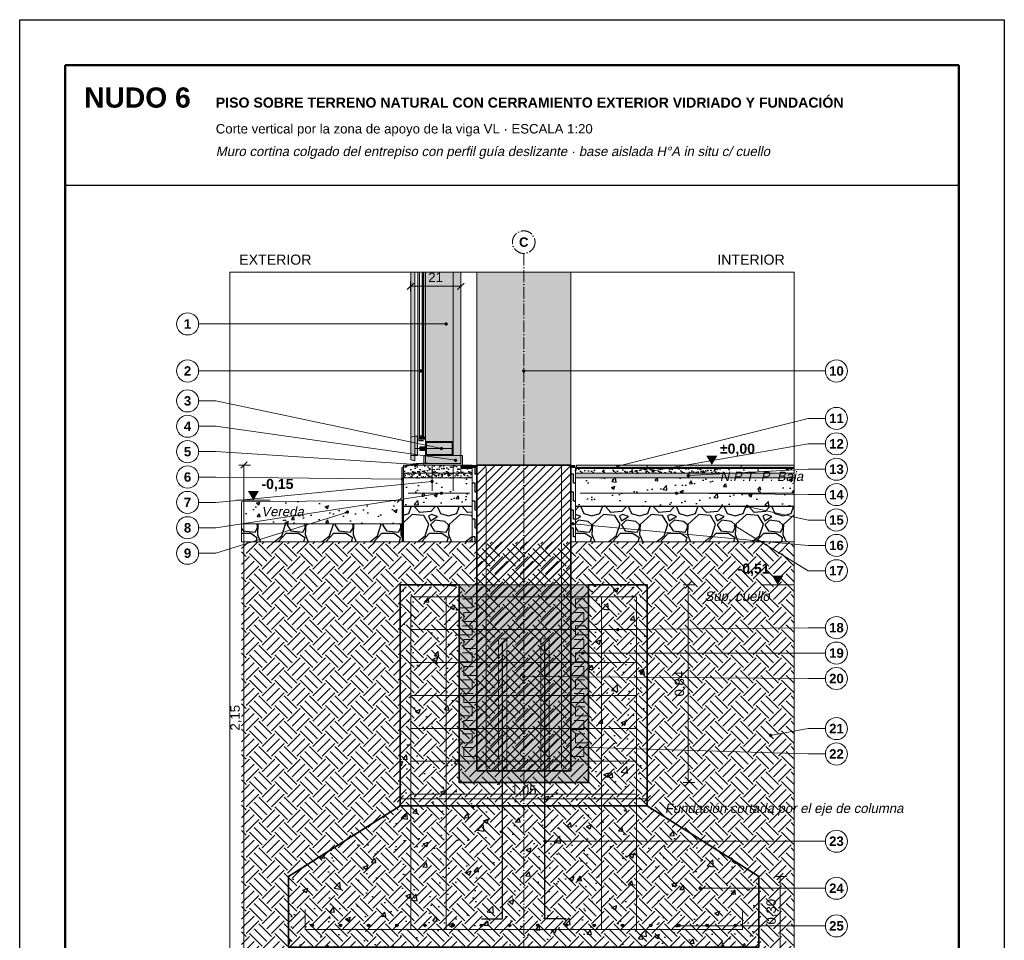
# Model space of a CAD drawing. Header units: millimetres. Extents: x 6 to 4194, y 6 to 5934.
# Tile 2 of 2: x 6 to 4194, y 2018 to 5934. Entities that reach past the tile are written whole.
import ezdxf
from ezdxf.enums import TextEntityAlignment as Align

# ---------------------------------------------------------------- set-up
doc = ezdxf.new("R2010")
doc.units = ezdxf.units.MM
doc.header["$LTSCALE"] = 20
doc.linetypes.add('DASHDOT', pattern=[3.556, 2.54, -0.508, 0, -0.508])
doc.linetypes.add('DASHED', pattern=[1.524, 1.27, -0.254])
for name, color, linetype in [('A-ACERO', 250, 'Continuous'), ('A-AISLACION-EPS', 50, 'Continuous'), ('A-ALUMINIO', 253, 'Continuous'), ('A-ARMADURAS', 14, 'Continuous'), ('A-BARRERAS-MEMBRANAS', 7, 'Continuous'), ('A-CONTORNOS', 7, 'Continuous'), ('A-GROUT', 251, 'Continuous'), ('A-HORMIGON-INSITU', 33, 'Continuous'), ('A-HORMIGON-PREMOLDEADO', 8, 'Continuous'), ('A-HORMIGON-SIMPLE', 9, 'Continuous'), ('A-MORTERO-CARPETAS', 252, 'Continuous'), ('A-NEOPRENO-SELLADORES', 7, 'Continuous'), ('A-PROYECCION-OCULTO', 8, 'DASHED'), ('A-SOLADOS', 31, 'Continuous'), ('A-TERRENO', 32, 'Continuous'), ('A-TOSCA', 42, 'Continuous'), ('A-VIDRIO', 4, 'Continuous'), ('A-VISTA', 8, 'Continuous'), ('X-COTAS', 3, 'Continuous'), ('X-EJES', 1, 'DASHDOT'), ('X-MARCO', 7, 'Continuous'), ('X-NIVELES', 7, 'Continuous'), ('X-REFERENCIAS', 1, 'Continuous'), ('X-TEXTOS', 7, 'Continuous')]:
    doc.layers.add(name, color=color, linetype=linetype)
doc.styles.add('ARIAL', font='arial.ttf')
doc.styles.add('ARIAL-B', font='arialbd.ttf')

msp = doc.modelspace()

# ---------------------------------------------------------------- hatches: boundary and pattern name
at = {"layer": 'A-ACERO', "true_color": 0x333333}
h = msp.add_hatch(color=250, dxfattribs=at)
h.dxf.hatch_style = 1
h.paths.add_polyline_path([(1702, 4140), (1724, 4140), (1724, 4146), (1702, 4146)])
at = {"layer": 'A-AISLACION-EPS'}
h = msp.add_hatch(dxfattribs=at)
h.set_pattern_fill('ZIGZAG', color=256, scale=6, angle=90)
h.paths.add_polyline_path([(1930, 3713), (1950, 3713), (1950, 4030), (1930, 4030)])
h = msp.add_hatch(dxfattribs=at)
h.set_pattern_fill('ZIGZAG', color=256, scale=6, angle=90)
h.paths.add_polyline_path([(2350, 3713), (2370, 3713), (2370, 4030), (2350, 4030)])
at = {"layer": 'A-ALUMINIO', "true_color": 0xb9c0c6}
h = msp.add_hatch(color=9, dxfattribs=at)
h.dxf.hatch_style = 1
h.paths.add_polyline_path([(1670, 4062), (1686, 4058), (1686, 4162), (1670, 4158)])
at = {"layer": 'A-ALUMINIO', "true_color": 0x9aa3ab}
h = msp.add_hatch(color=253, dxfattribs=at)
h.dxf.hatch_style = 1
h.paths.add_polyline_path([(1686, 4080), (1698, 4080), (1698, 4162), (1686, 4162)])
h = msp.add_hatch(color=253, dxfattribs=at)
h.dxf.hatch_style = 1
h.paths.add_polyline_path([(1706, 4150), (1718, 4150), (1718, 4164), (1706, 4164)])
h = msp.add_hatch(color=253, dxfattribs=at)
h.dxf.hatch_style = 1
h.paths.add_polyline_path([(1708, 4102), (1732, 4102), (1732, 4118), (1708, 4118)])
h = msp.add_hatch(color=253, dxfattribs=at)
h.dxf.hatch_style = 1
h.paths.add_polyline_path([(1732, 4080), (1850, 4080), (1850, 4140), (1732, 4140)])
h = msp.add_hatch(color=253, dxfattribs=at)
h.dxf.hatch_style = 1
h.paths.add_polyline_path([(1725, 4040), (1890, 4040), (1890, 4080), (1725, 4080)])
at = {"layer": 'A-ARMADURAS'}
h = msp.add_hatch(color=256, dxfattribs=at)
h.dxf.hatch_style = 1
h.paths.add_polyline_path([(1255.6, 2082), (1255.3, 2083.7), (1254.5, 2085.3), (1253.3, 2086.5), (1251.7, 2087.3), (1250, 2087.6), (1248.3, 2087.3), (1246.7, 2086.5), (1245.5, 2085.3), (1244.7, 2083.7), (1244.4, 2082), (1244.7, 2080.3), (1245.5, 2078.7), (1246.7, 2077.5), (1248.3, 2076.7), (1250, 2076.4), (1251.7, 2076.7), (1253.3, 2077.5), (1254.5, 2078.7), (1255.3, 2080.3)])
h = msp.add_hatch(color=256, dxfattribs=at)
h.dxf.hatch_style = 1
h.paths.add_polyline_path([(1375.6, 2082), (1375.3, 2083.7), (1374.5, 2085.3), (1373.3, 2086.5), (1371.7, 2087.3), (1370, 2087.6), (1368.3, 2087.3), (1366.7, 2086.5), (1365.5, 2085.3), (1364.7, 2083.7), (1364.4, 2082), (1364.7, 2080.3), (1365.5, 2078.7), (1366.7, 2077.5), (1368.3, 2076.7), (1370, 2076.4), (1371.7, 2076.7), (1373.3, 2077.5), (1374.5, 2078.7), (1375.3, 2080.3)])
h = msp.add_hatch(color=256, dxfattribs=at)
h.dxf.hatch_style = 1
h.paths.add_polyline_path([(1495.6, 2082), (1495.3, 2083.7), (1494.5, 2085.3), (1493.3, 2086.5), (1491.7, 2087.3), (1490, 2087.6), (1488.3, 2087.3), (1486.7, 2086.5), (1485.5, 2085.3), (1484.7, 2083.7), (1484.4, 2082), (1484.7, 2080.3), (1485.5, 2078.7), (1486.7, 2077.5), (1488.3, 2076.7), (1490, 2076.4), (1491.7, 2076.7), (1493.3, 2077.5), (1494.5, 2078.7), (1495.3, 2080.3)])
h = msp.add_hatch(color=256, dxfattribs=at)
h.dxf.hatch_style = 1
h.paths.add_polyline_path([(1615.6, 2082), (1615.3, 2083.7), (1614.5, 2085.3), (1613.3, 2086.5), (1611.7, 2087.3), (1610, 2087.6), (1608.3, 2087.3), (1606.7, 2086.5), (1605.5, 2085.3), (1604.7, 2083.7), (1604.4, 2082), (1604.7, 2080.3), (1605.5, 2078.7), (1606.7, 2077.5), (1608.3, 2076.7), (1610, 2076.4), (1611.7, 2076.7), (1613.3, 2077.5), (1614.5, 2078.7), (1615.3, 2080.3)])
h = msp.add_hatch(color=256, dxfattribs=at)
h.dxf.hatch_style = 1
h.paths.add_polyline_path([(1735.6, 2082), (1735.3, 2083.7), (1734.5, 2085.3), (1733.3, 2086.5), (1731.7, 2087.3), (1730, 2087.6), (1728.3, 2087.3), (1726.7, 2086.5), (1725.5, 2085.3), (1724.7, 2083.7), (1724.4, 2082), (1724.7, 2080.3), (1725.5, 2078.7), (1726.7, 2077.5), (1728.3, 2076.7), (1730, 2076.4), (1731.7, 2076.7), (1733.3, 2077.5), (1734.5, 2078.7), (1735.3, 2080.3)])
h = msp.add_hatch(color=256, dxfattribs=at)
h.dxf.hatch_style = 1
h.paths.add_polyline_path([(1855.6, 2082), (1855.3, 2083.7), (1854.5, 2085.3), (1853.3, 2086.5), (1851.7, 2087.3), (1850, 2087.6), (1848.3, 2087.3), (1846.7, 2086.5), (1845.5, 2085.3), (1844.7, 2083.7), (1844.4, 2082), (1844.7, 2080.3), (1845.5, 2078.7), (1846.7, 2077.5), (1848.3, 2076.7), (1850, 2076.4), (1851.7, 2076.7), (1853.3, 2077.5), (1854.5, 2078.7), (1855.3, 2080.3)])
h = msp.add_hatch(color=256, dxfattribs=at)
h.dxf.hatch_style = 1
h.paths.add_polyline_path([(1975.6, 2082), (1975.3, 2083.7), (1974.5, 2085.3), (1973.3, 2086.5), (1971.7, 2087.3), (1970, 2087.6), (1968.3, 2087.3), (1966.7, 2086.5), (1965.5, 2085.3), (1964.7, 2083.7), (1964.4, 2082), (1964.7, 2080.3), (1965.5, 2078.7), (1966.7, 2077.5), (1968.3, 2076.7), (1970, 2076.4), (1971.7, 2076.7), (1973.3, 2077.5), (1974.5, 2078.7), (1975.3, 2080.3)])
h = msp.add_hatch(color=256, dxfattribs=at)
h.dxf.hatch_style = 1
h.paths.add_polyline_path([(2095.6, 2082), (2095.3, 2083.7), (2094.5, 2085.3), (2093.3, 2086.5), (2091.7, 2087.3), (2090, 2087.6), (2088.3, 2087.3), (2086.7, 2086.5), (2085.5, 2085.3), (2084.7, 2083.7), (2084.4, 2082), (2084.7, 2080.3), (2085.5, 2078.7), (2086.7, 2077.5), (2088.3, 2076.7), (2090, 2076.4), (2091.7, 2076.7), (2093.3, 2077.5), (2094.5, 2078.7), (2095.3, 2080.3)])
h = msp.add_hatch(color=256, dxfattribs=at)
h.dxf.hatch_style = 1
h.paths.add_polyline_path([(2215.6, 2082), (2215.3, 2083.7), (2214.5, 2085.3), (2213.3, 2086.5), (2211.7, 2087.3), (2210, 2087.6), (2208.3, 2087.3), (2206.7, 2086.5), (2205.5, 2085.3), (2204.7, 2083.7), (2204.4, 2082), (2204.7, 2080.3), (2205.5, 2078.7), (2206.7, 2077.5), (2208.3, 2076.7), (2210, 2076.4), (2211.7, 2076.7), (2213.3, 2077.5), (2214.5, 2078.7), (2215.3, 2080.3)])
h = msp.add_hatch(color=256, dxfattribs=at)
h.dxf.hatch_style = 1
h.paths.add_polyline_path([(2335.6, 2082), (2335.3, 2083.7), (2334.5, 2085.3), (2333.3, 2086.5), (2331.7, 2087.3), (2330, 2087.6), (2328.3, 2087.3), (2326.7, 2086.5), (2325.5, 2085.3), (2324.7, 2083.7), (2324.4, 2082), (2324.7, 2080.3), (2325.5, 2078.7), (2326.7, 2077.5), (2328.3, 2076.7), (2330, 2076.4), (2331.7, 2076.7), (2333.3, 2077.5), (2334.5, 2078.7), (2335.3, 2080.3)])
h = msp.add_hatch(color=256, dxfattribs=at)
h.dxf.hatch_style = 1
h.paths.add_polyline_path([(2455.6, 2082), (2455.3, 2083.7), (2454.5, 2085.3), (2453.3, 2086.5), (2451.7, 2087.3), (2450, 2087.6), (2448.3, 2087.3), (2446.7, 2086.5), (2445.5, 2085.3), (2444.7, 2083.7), (2444.4, 2082), (2444.7, 2080.3), (2445.5, 2078.7), (2446.7, 2077.5), (2448.3, 2076.7), (2450, 2076.4), (2451.7, 2076.7), (2453.3, 2077.5), (2454.5, 2078.7), (2455.3, 2080.3)])
h = msp.add_hatch(color=256, dxfattribs=at)
h.dxf.hatch_style = 1
h.paths.add_polyline_path([(2575.6, 2082), (2575.3, 2083.7), (2574.5, 2085.3), (2573.3, 2086.5), (2571.7, 2087.3), (2570, 2087.6), (2568.3, 2087.3), (2566.7, 2086.5), (2565.5, 2085.3), (2564.7, 2083.7), (2564.4, 2082), (2564.7, 2080.3), (2565.5, 2078.7), (2566.7, 2077.5), (2568.3, 2076.7), (2570, 2076.4), (2571.7, 2076.7), (2573.3, 2077.5), (2574.5, 2078.7), (2575.3, 2080.3)])
h = msp.add_hatch(color=256, dxfattribs=at)
h.dxf.hatch_style = 1
h.paths.add_polyline_path([(2695.6, 2082), (2695.3, 2083.7), (2694.5, 2085.3), (2693.3, 2086.5), (2691.7, 2087.3), (2690, 2087.6), (2688.3, 2087.3), (2686.7, 2086.5), (2685.5, 2085.3), (2684.7, 2083.7), (2684.4, 2082), (2684.7, 2080.3), (2685.5, 2078.7), (2686.7, 2077.5), (2688.3, 2076.7), (2690, 2076.4), (2691.7, 2076.7), (2693.3, 2077.5), (2694.5, 2078.7), (2695.3, 2080.3)])
h = msp.add_hatch(color=256, dxfattribs=at)
h.dxf.hatch_style = 1
h.paths.add_polyline_path([(2815.6, 2082), (2815.3, 2083.7), (2814.5, 2085.3), (2813.3, 2086.5), (2811.7, 2087.3), (2810, 2087.6), (2808.3, 2087.3), (2806.7, 2086.5), (2805.5, 2085.3), (2804.7, 2083.7), (2804.4, 2082), (2804.7, 2080.3), (2805.5, 2078.7), (2806.7, 2077.5), (2808.3, 2076.7), (2810, 2076.4), (2811.7, 2076.7), (2813.3, 2077.5), (2814.5, 2078.7), (2815.3, 2080.3)])
h = msp.add_hatch(color=256, dxfattribs=at)
h.dxf.hatch_style = 1
h.paths.add_polyline_path([(2935.6, 2082), (2935.3, 2083.7), (2934.5, 2085.3), (2933.3, 2086.5), (2931.7, 2087.3), (2930, 2087.6), (2928.3, 2087.3), (2926.7, 2086.5), (2925.5, 2085.3), (2924.7, 2083.7), (2924.4, 2082), (2924.7, 2080.3), (2925.5, 2078.7), (2926.7, 2077.5), (2928.3, 2076.7), (2930, 2076.4), (2931.7, 2076.7), (2933.3, 2077.5), (2934.5, 2078.7), (2935.3, 2080.3)])
h = msp.add_hatch(color=256, dxfattribs=at)
h.dxf.hatch_style = 1
h.paths.add_polyline_path([(3055.6, 2082), (3055.3, 2083.7), (3054.5, 2085.3), (3053.3, 2086.5), (3051.7, 2087.3), (3050, 2087.6), (3048.3, 2087.3), (3046.7, 2086.5), (3045.5, 2085.3), (3044.7, 2083.7), (3044.4, 2082), (3044.7, 2080.3), (3045.5, 2078.7), (3046.7, 2077.5), (3048.3, 2076.7), (3050, 2076.4), (3051.7, 2076.7), (3053.3, 2077.5), (3054.5, 2078.7), (3055.3, 2080.3)])
at = {"layer": 'A-BARRERAS-MEMBRANAS', "true_color": 0x000000}
h = msp.add_hatch(color=18, dxfattribs=at)
h.dxf.hatch_style = 1
h.paths.add_polyline_path([(1638, 3863), (1930, 3863), (1930, 3865), (1638, 3865)])
h = msp.add_hatch(color=18, dxfattribs=at)
h.dxf.hatch_style = 1
h.paths.add_polyline_path([(2370, 3863), (3300, 3863), (3300, 3865), (2370, 3865)])
at = {"layer": 'A-GROUT'}
h = msp.add_hatch(dxfattribs=at)
h.set_pattern_fill('AR-SAND', color=256, scale=0.4)
h.paths.add_polyline_path([(1875, 2690), (2425, 2690), (2425, 3530), (1875, 3530)])
at = {"layer": 'A-HORMIGON-INSITU'}
h = msp.add_hatch(dxfattribs=at)
h.set_pattern_fill('AR-CONC', color=256, scale=1.2)
h.paths.add_polyline_path([(1625, 2590), (2675, 2590), (2675, 3530), (2425, 3530), (2425, 2690), (1875, 2690), (1875, 3530), (1625, 3530)])
h = msp.add_hatch(dxfattribs=at)
h.set_pattern_fill('AR-CONC', color=256, scale=1.2)
h.paths.add_polyline_path([(1150, 1990), (3150, 1990), (3150, 2290), (2675, 2590), (1625, 2590), (1150, 2290)])
at = {"layer": 'A-HORMIGON-PREMOLDEADO'}
h = msp.add_hatch(dxfattribs=at)
h.set_pattern_fill('ANSI31', color=256, scale=8)
h.paths.add_polyline_path([(1950, 2740), (2350, 2740), (2350, 4040), (1950, 4040)])
at = {"layer": 'A-HORMIGON-SIMPLE'}
h = msp.add_hatch(dxfattribs=at)
h.set_pattern_fill('AR-CONC', color=256, scale=0.8)
h.paths.add_polyline_path([(1638, 3865), (1930, 3865), (1930, 3985), (1638, 3985)])
h = msp.add_hatch(dxfattribs=at)
h.set_pattern_fill('AR-CONC', color=256, scale=0.8)
h.paths.add_polyline_path([(2370, 3865), (3300, 3865), (3300, 3985), (2370, 3985)])
h = msp.add_hatch(dxfattribs=at)
h.set_pattern_fill('AR-CONC', color=256, scale=0.8)
h.paths.add_polyline_path([(950, 3790), (1634, 3790), (1634, 3890), (950, 3883)])
at = {"layer": 'A-MORTERO-CARPETAS'}
h = msp.add_hatch(dxfattribs=at)
h.set_pattern_fill('AR-SAND', color=256, scale=0.6)
h.paths.add_polyline_path([(1638, 4005), (1930, 4005), (1930, 4040), (1638, 4040)])
at = {"layer": 'A-MORTERO-CARPETAS', "true_color": 0x8d8d8d}
h = msp.add_hatch(color=252, dxfattribs=at)
h.dxf.hatch_style = 1
h.paths.add_polyline_path([(1882, 4025), (1930, 4025), (1930, 4030), (1882, 4030)])
at = {"layer": 'A-MORTERO-CARPETAS'}
h = msp.add_hatch(dxfattribs=at)
h.set_pattern_fill('AR-SAND', color=256, scale=0.6)
h.paths.add_polyline_path([(1882, 4005), (1930, 4005), (1930, 4025), (1882, 4025)])
h = msp.add_hatch(dxfattribs=at)
h.set_pattern_fill('AR-SAND', color=256, scale=0.6)
h.paths.add_polyline_path([(2370, 4005), (3300, 4005), (3300, 4025), (2370, 4025)])
at = {"layer": 'A-MORTERO-CARPETAS', "true_color": 0x8d8d8d}
h = msp.add_hatch(color=252, dxfattribs=at)
h.dxf.hatch_style = 1
h.paths.add_polyline_path([(2375, 4025), (3300, 4025), (3300, 4030), (2375, 4030)])
at = {"layer": 'A-MORTERO-CARPETAS'}
h = msp.add_hatch(dxfattribs=at)
h.set_pattern_fill('AR-SAND', color=256, scale=0.4)
h.paths.add_polyline_path([(1638, 3985), (1930, 3985), (1930, 4005), (1638, 4005)])
h = msp.add_hatch(dxfattribs=at)
h.set_pattern_fill('AR-SAND', color=256, scale=0.4)
h.paths.add_polyline_path([(2370, 3985), (3300, 3985), (3300, 4005), (2370, 4005)])
at = {"layer": 'A-NEOPRENO-SELLADORES', "true_color": 0x111111}
h = msp.add_hatch(color=250, dxfattribs=at)
h.dxf.hatch_style = 1
h.paths.add_polyline_path([(1698, 4148), (1700, 4148), (1700, 4160), (1698, 4160)])
h = msp.add_hatch(color=250, dxfattribs=at)
h.dxf.hatch_style = 1
h.paths.add_polyline_path([(1706, 4150), (1718, 4150), (1718, 4154), (1706, 4154)])
h = msp.add_hatch(color=250, dxfattribs=at)
h.dxf.hatch_style = 1
h.paths.add_polyline_path([(1725, 4148), (1730, 4148), (1730, 4160), (1725, 4160)])
at = {"layer": 'A-NEOPRENO-SELLADORES', "true_color": 0x222222}
h = msp.add_hatch(color=250, dxfattribs=at)
h.dxf.hatch_style = 1
h.paths.add_polyline_path([(1670, 4040), (1725, 4040), (1725, 4044), (1670, 4044)])
at = {"layer": 'A-NEOPRENO-SELLADORES', "true_color": 0x111111}
h = msp.add_hatch(color=250, dxfattribs=at)
h.dxf.hatch_style = 1
h.paths.add_polyline_path([(1930, 4030), (1950, 4030), (1950, 4040), (1930, 4040)])
h = msp.add_hatch(color=250, dxfattribs=at)
h.dxf.hatch_style = 1
h.paths.add_polyline_path([(2350, 4030), (2370, 4030), (2370, 4040), (2350, 4040)])
h = msp.add_hatch(color=250, dxfattribs=at)
h.dxf.hatch_style = 1
h.paths.add_polyline_path([(1630, 3790), (1634, 3790), (1634, 3890), (1630, 3890)])
at = {"layer": 'A-SOLADOS', "true_color": 0xcdbb9c}
h = msp.add_hatch(color=9, dxfattribs=at)
h.dxf.hatch_style = 1
h.paths.add_polyline_path([(1882, 4030), (1930, 4030), (1930, 4040), (1882, 4040)])
h = msp.add_hatch(color=9, dxfattribs=at)
h.dxf.hatch_style = 1
h.paths.add_polyline_path([(2375, 4030), (3300, 4030), (3300, 4040), (2375, 4040)])
at = {"layer": 'A-TERRENO'}
h = msp.add_hatch(dxfattribs=at)
h.set_pattern_fill('EARTH', color=256, scale=12, angle=45)
h.paths.add_polyline_path([(950, 1860), (3300, 1860), (3300, 3713), (950, 3713)])
at = {"layer": 'A-TOSCA'}
h = msp.add_hatch(dxfattribs=at)
h.set_pattern_fill('GRAVEL', color=256, scale=8)
h.paths.add_polyline_path([(1638, 3713), (1930, 3713), (1930, 3863), (1638, 3863)])
h = msp.add_hatch(dxfattribs=at)
h.set_pattern_fill('GRAVEL', color=256, scale=8)
h.paths.add_polyline_path([(2370, 3713), (3300, 3713), (3300, 3863), (2370, 3863)])
h = msp.add_hatch(dxfattribs=at)
h.set_pattern_fill('GRAVEL', color=256, scale=8)
h.paths.add_polyline_path([(950, 3713), (1634, 3713), (1634, 3790), (950, 3790)])
at = {"layer": 'A-VIDRIO', "true_color": 0xbfe3f0}
h = msp.add_hatch(color=254, dxfattribs=at)
h.dxf.hatch_style = 1
h.paths.add_polyline_path([(1700, 4860), (1700, 4150), (1706, 4150), (1706, 4860)])
h = msp.add_hatch(color=254, dxfattribs=at)
h.dxf.hatch_style = 1
h.paths.add_polyline_path([(1718, 4860), (1718, 4150), (1725, 4150), (1725, 4860)])
at = {"layer": 'A-VISTA', "true_color": 0xe9ecee}
h = msp.add_hatch(color=7, dxfattribs=at)
h.dxf.hatch_style = 1
h.paths.add_polyline_path([(1670, 4860), (1670, 4080), (1686, 4080), (1686, 4860)])
at = {"layer": 'A-VISTA', "true_color": 0xe3e7ea}
h = msp.add_hatch(color=254, dxfattribs=at)
h.dxf.hatch_style = 1
h.paths.add_polyline_path([(1732, 4860), (1732, 4080), (1882, 4080), (1882, 4860)])
at = {"layer": 'A-VISTA', "true_color": 0xeceeef}
h = msp.add_hatch(color=7, dxfattribs=at)
h.dxf.hatch_style = 1
h.paths.add_polyline_path([(1950, 4860), (1950, 4040), (2350, 4040), (2350, 4860)])
at = {"layer": 'X-NIVELES'}
h = msp.add_hatch(color=7, dxfattribs=at)
h.dxf.hatch_style = 1
h.paths.add_polyline_path([(2950, 4040), (2926, 4080), (2974, 4080)])
h = msp.add_hatch(color=7, dxfattribs=at)
h.dxf.hatch_style = 1
h.paths.add_polyline_path([(1000, 3890), (976, 3930), (1024, 3930)])
h = msp.add_hatch(color=7, dxfattribs=at)
h.dxf.hatch_style = 1
h.paths.add_polyline_path([(3230, 3530), (3206, 3570), (3254, 3570)])
at = {"layer": 'X-REFERENCIAS'}
h = msp.add_hatch(color=7, dxfattribs=at)
h.dxf.hatch_style = 1
h.paths.add_polyline_path([(1827, 4640), (1826.7, 4642.2), (1825.7, 4644.1), (1824.1, 4645.7), (1822.2, 4646.7), (1820, 4647), (1817.8, 4646.7), (1815.9, 4645.7), (1814.3, 4644.1), (1813.3, 4642.2), (1813, 4640), (1813.3, 4637.8), (1814.3, 4635.9), (1815.9, 4634.3), (1817.8, 4633.3), (1820, 4633), (1822.2, 4633.3), (1824.1, 4634.3), (1825.7, 4635.9), (1826.7, 4637.8)])
h = msp.add_hatch(color=7, dxfattribs=at)
h.dxf.hatch_style = 1
h.paths.add_polyline_path([(1719, 4440), (1718.7, 4442.2), (1717.7, 4444.1), (1716.1, 4445.7), (1714.2, 4446.7), (1712, 4447), (1709.8, 4446.7), (1707.9, 4445.7), (1706.3, 4444.1), (1705.3, 4442.2), (1705, 4440), (1705.3, 4437.8), (1706.3, 4435.9), (1707.9, 4434.3), (1709.8, 4433.3), (1712, 4433), (1714.2, 4433.3), (1716.1, 4434.3), (1717.7, 4435.9), (1718.7, 4437.8)])
h = msp.add_hatch(color=7, dxfattribs=at)
h.dxf.hatch_style = 1
h.paths.add_polyline_path([(2157, 4440), (2156.7, 4442.2), (2155.7, 4444.1), (2154.1, 4445.7), (2152.2, 4446.7), (2150, 4447), (2147.8, 4446.7), (2145.9, 4445.7), (2144.3, 4444.1), (2143.3, 4442.2), (2143, 4440), (2143.3, 4437.8), (2144.3, 4435.9), (2145.9, 4434.3), (2147.8, 4433.3), (2150, 4433), (2152.2, 4433.3), (2154.1, 4434.3), (2155.7, 4435.9), (2156.7, 4437.8)])
h = msp.add_hatch(color=7, dxfattribs=at)
h.dxf.hatch_style = 1
h.paths.add_polyline_path([(1807, 4110), (1806.7, 4112.2), (1805.7, 4114.1), (1804.1, 4115.7), (1802.2, 4116.7), (1800, 4117), (1797.8, 4116.7), (1795.9, 4115.7), (1794.3, 4114.1), (1793.3, 4112.2), (1793, 4110), (1793.3, 4107.8), (1794.3, 4105.9), (1795.9, 4104.3), (1797.8, 4103.3), (1800, 4103), (1802.2, 4103.3), (1804.1, 4104.3), (1805.7, 4105.9), (1806.7, 4107.8)])
h = msp.add_hatch(color=7, dxfattribs=at)
h.dxf.hatch_style = 1
h.paths.add_polyline_path([(1867, 4060), (1866.7, 4062.2), (1865.7, 4064.1), (1864.1, 4065.7), (1862.2, 4066.7), (1860, 4067), (1857.8, 4066.7), (1855.9, 4065.7), (1854.3, 4064.1), (1853.3, 4062.2), (1853, 4060), (1853.3, 4057.8), (1854.3, 4055.9), (1855.9, 4054.3), (1857.8, 4053.3), (1860, 4053), (1862.2, 4053.3), (1864.1, 4054.3), (1865.7, 4055.9), (1866.7, 4057.8)])
h = msp.add_hatch(color=7, dxfattribs=at)
h.dxf.hatch_style = 1
h.paths.add_polyline_path([(1702, 4042), (1701.7, 4044.2), (1700.7, 4046.1), (1699.1, 4047.7), (1697.2, 4048.7), (1695, 4049), (1692.8, 4048.7), (1690.9, 4047.7), (1689.3, 4046.1), (1688.3, 4044.2), (1688, 4042), (1688.3, 4039.8), (1689.3, 4037.9), (1690.9, 4036.3), (1692.8, 4035.3), (1695, 4035), (1697.2, 4035.3), (1699.1, 4036.3), (1700.7, 4037.9), (1701.7, 4039.8)])
h = msp.add_hatch(color=7, dxfattribs=at)
h.dxf.hatch_style = 1
h.paths.add_polyline_path([(2557, 4035), (2556.7, 4037.2), (2555.7, 4039.1), (2554.1, 4040.7), (2552.2, 4041.7), (2550, 4042), (2547.8, 4041.7), (2545.9, 4040.7), (2544.3, 4039.1), (2543.3, 4037.2), (2543, 4035), (2543.3, 4032.8), (2544.3, 4030.9), (2545.9, 4029.3), (2547.8, 4028.3), (2550, 4028), (2552.2, 4028.3), (2554.1, 4029.3), (2555.7, 4030.9), (2556.7, 4032.8)])
h = msp.add_hatch(color=7, dxfattribs=at)
h.dxf.hatch_style = 1
h.paths.add_polyline_path([(2707, 4015), (2706.7, 4017.2), (2705.7, 4019.1), (2704.1, 4020.7), (2702.2, 4021.7), (2700, 4022), (2697.8, 4021.7), (2695.9, 4020.7), (2694.3, 4019.1), (2693.3, 4017.2), (2693, 4015), (2693.3, 4012.8), (2694.3, 4010.9), (2695.9, 4009.3), (2697.8, 4008.3), (2700, 4008), (2702.2, 4008.3), (2704.1, 4009.3), (2705.7, 4010.9), (2706.7, 4012.8)])
h = msp.add_hatch(color=7, dxfattribs=at)
h.dxf.hatch_style = 1
h.paths.add_polyline_path([(1641, 3980), (1640.7, 3982.2), (1639.7, 3984.1), (1638.1, 3985.7), (1636.2, 3986.7), (1634, 3987), (1631.8, 3986.7), (1629.9, 3985.7), (1628.3, 3984.1), (1627.3, 3982.2), (1627, 3980), (1627.3, 3977.8), (1628.3, 3975.9), (1629.9, 3974.3), (1631.8, 3973.3), (1634, 3973), (1636.2, 3973.3), (1638.1, 3974.3), (1639.7, 3975.9), (1640.7, 3977.8)])
h = msp.add_hatch(color=7, dxfattribs=at)
h.dxf.hatch_style = 1
h.paths.add_polyline_path([(2857, 3995), (2856.7, 3997.2), (2855.7, 3999.1), (2854.1, 4000.7), (2852.2, 4001.7), (2850, 4002), (2847.8, 4001.7), (2845.9, 4000.7), (2844.3, 3999.1), (2843.3, 3997.2), (2843, 3995), (2843.3, 3992.8), (2844.3, 3990.9), (2845.9, 3989.3), (2847.8, 3988.3), (2850, 3988), (2852.2, 3988.3), (2854.1, 3989.3), (2855.7, 3990.9), (2856.7, 3992.8)])
h = msp.add_hatch(color=7, dxfattribs=at)
h.dxf.hatch_style = 1
h.paths.add_polyline_path([(1767, 3970), (1766.7, 3972.2), (1765.7, 3974.1), (1764.1, 3975.7), (1762.2, 3976.7), (1760, 3977), (1757.8, 3976.7), (1755.9, 3975.7), (1754.3, 3974.1), (1753.3, 3972.2), (1753, 3970), (1753.3, 3967.8), (1754.3, 3965.9), (1755.9, 3964.3), (1757.8, 3963.3), (1760, 3963), (1762.2, 3963.3), (1764.1, 3964.3), (1765.7, 3965.9), (1766.7, 3967.8)])
h = msp.add_hatch(color=7, dxfattribs=at)
h.dxf.hatch_style = 1
h.paths.add_polyline_path([(1807, 3920), (1806.7, 3922.2), (1805.7, 3924.1), (1804.1, 3925.7), (1802.2, 3926.7), (1800, 3927), (1797.8, 3926.7), (1795.9, 3925.7), (1794.3, 3924.1), (1793.3, 3922.2), (1793, 3920), (1793.3, 3917.8), (1794.3, 3915.9), (1795.9, 3914.3), (1797.8, 3913.3), (1800, 3913), (1802.2, 3913.3), (1804.1, 3914.3), (1805.7, 3915.9), (1806.7, 3917.8)])
h = msp.add_hatch(color=7, dxfattribs=at)
h.dxf.hatch_style = 1
h.paths.add_polyline_path([(2807, 3920), (2806.7, 3922.2), (2805.7, 3924.1), (2804.1, 3925.7), (2802.2, 3926.7), (2800, 3927), (2797.8, 3926.7), (2795.9, 3925.7), (2794.3, 3924.1), (2793.3, 3922.2), (2793, 3920), (2793.3, 3917.8), (2794.3, 3915.9), (2795.9, 3914.3), (2797.8, 3913.3), (2800, 3913), (2802.2, 3913.3), (2804.1, 3914.3), (2805.7, 3915.9), (2806.7, 3917.8)])
h = msp.add_hatch(color=7, dxfattribs=at)
h.dxf.hatch_style = 1
h.paths.add_polyline_path([(3107, 3864), (3106.7, 3866.2), (3105.7, 3868.1), (3104.1, 3869.7), (3102.2, 3870.7), (3100, 3871), (3097.8, 3870.7), (3095.9, 3869.7), (3094.3, 3868.1), (3093.3, 3866.2), (3093, 3864), (3093.3, 3861.8), (3094.3, 3859.9), (3095.9, 3858.3), (3097.8, 3857.3), (3100, 3857), (3102.2, 3857.3), (3104.1, 3858.3), (3105.7, 3859.9), (3106.7, 3861.8)])
h = msp.add_hatch(color=7, dxfattribs=at)
h.dxf.hatch_style = 1
h.paths.add_polyline_path([(1407, 3840), (1406.7, 3842.2), (1405.7, 3844.1), (1404.1, 3845.7), (1402.2, 3846.7), (1400, 3847), (1397.8, 3846.7), (1395.9, 3845.7), (1394.3, 3844.1), (1393.3, 3842.2), (1393, 3840), (1393.3, 3837.8), (1394.3, 3835.9), (1395.9, 3834.3), (1397.8, 3833.3), (1400, 3833), (1402.2, 3833.3), (1404.1, 3834.3), (1405.7, 3835.9), (1406.7, 3837.8)])
h = msp.add_hatch(color=7, dxfattribs=at)
h.dxf.hatch_style = 1
h.paths.add_polyline_path([(2367, 3790), (2366.7, 3792.2), (2365.7, 3794.1), (2364.1, 3795.7), (2362.2, 3796.7), (2360, 3797), (2357.8, 3796.7), (2355.9, 3795.7), (2354.3, 3794.1), (2353.3, 3792.2), (2353, 3790), (2353.3, 3787.8), (2354.3, 3785.9), (2355.9, 3784.3), (2357.8, 3783.3), (2360, 3783), (2362.2, 3783.3), (2364.1, 3784.3), (2365.7, 3785.9), (2366.7, 3787.8)])
h = msp.add_hatch(color=7, dxfattribs=at)
h.dxf.hatch_style = 1
h.paths.add_polyline_path([(3057, 3780), (3056.7, 3782.2), (3055.7, 3784.1), (3054.1, 3785.7), (3052.2, 3786.7), (3050, 3787), (3047.8, 3786.7), (3045.9, 3785.7), (3044.3, 3784.1), (3043.3, 3782.2), (3043, 3780), (3043.3, 3777.8), (3044.3, 3775.9), (3045.9, 3774.3), (3047.8, 3773.3), (3050, 3773), (3052.2, 3773.3), (3054.1, 3774.3), (3055.7, 3775.9), (3056.7, 3777.8)])
h = msp.add_hatch(color=7, dxfattribs=at)
h.dxf.hatch_style = 1
h.paths.add_polyline_path([(2557, 3340), (2556.7, 3342.2), (2555.7, 3344.1), (2554.1, 3345.7), (2552.2, 3346.7), (2550, 3347), (2547.8, 3346.7), (2545.9, 3345.7), (2544.3, 3344.1), (2543.3, 3342.2), (2543, 3340), (2543.3, 3337.8), (2544.3, 3335.9), (2545.9, 3334.3), (2547.8, 3333.3), (2550, 3333), (2552.2, 3333.3), (2554.1, 3334.3), (2555.7, 3335.9), (2556.7, 3337.8)])
h = msp.add_hatch(color=7, dxfattribs=at)
h.dxf.hatch_style = 1
h.paths.add_polyline_path([(2407, 3240), (2406.7, 3242.2), (2405.7, 3244.1), (2404.1, 3245.7), (2402.2, 3246.7), (2400, 3247), (2397.8, 3246.7), (2395.9, 3245.7), (2394.3, 3244.1), (2393.3, 3242.2), (2393, 3240), (2393.3, 3237.8), (2394.3, 3235.9), (2395.9, 3234.3), (2397.8, 3233.3), (2400, 3233), (2402.2, 3233.3), (2404.1, 3234.3), (2405.7, 3235.9), (2406.7, 3237.8)])
h = msp.add_hatch(color=7, dxfattribs=at)
h.dxf.hatch_style = 1
h.paths.add_polyline_path([(2157, 3140), (2156.7, 3142.2), (2155.7, 3144.1), (2154.1, 3145.7), (2152.2, 3146.7), (2150, 3147), (2147.8, 3146.7), (2145.9, 3145.7), (2144.3, 3144.1), (2143.3, 3142.2), (2143, 3140), (2143.3, 3137.8), (2144.3, 3135.9), (2145.9, 3134.3), (2147.8, 3133.3), (2150, 3133), (2152.2, 3133.3), (2154.1, 3134.3), (2155.7, 3135.9), (2156.7, 3137.8)])
h = msp.add_hatch(color=7, dxfattribs=at)
h.dxf.hatch_style = 1
h.paths.add_polyline_path([(3207, 2890), (3206.7, 2892.2), (3205.7, 2894.1), (3204.1, 2895.7), (3202.2, 2896.7), (3200, 2897), (3197.8, 2896.7), (3195.9, 2895.7), (3194.3, 2894.1), (3193.3, 2892.2), (3193, 2890), (3193.3, 2887.8), (3194.3, 2885.9), (3195.9, 2884.3), (3197.8, 2883.3), (3200, 2883), (3202.2, 2883.3), (3204.1, 2884.3), (3205.7, 2885.9), (3206.7, 2887.8)])
h = msp.add_hatch(color=7, dxfattribs=at)
h.dxf.hatch_style = 1
h.paths.add_polyline_path([(2397, 2840), (2396.7, 2842.2), (2395.7, 2844.1), (2394.1, 2845.7), (2392.2, 2846.7), (2390, 2847), (2387.8, 2846.7), (2385.9, 2845.7), (2384.3, 2844.1), (2383.3, 2842.2), (2383, 2840), (2383.3, 2837.8), (2384.3, 2835.9), (2385.9, 2834.3), (2387.8, 2833.3), (2390, 2833), (2392.2, 2833.3), (2394.1, 2834.3), (2395.7, 2835.9), (2396.7, 2837.8)])
h = msp.add_hatch(color=7, dxfattribs=at)
h.dxf.hatch_style = 1
h.paths.add_polyline_path([(2247, 2440), (2246.7, 2442.2), (2245.7, 2444.1), (2244.1, 2445.7), (2242.2, 2446.7), (2240, 2447), (2237.8, 2446.7), (2235.9, 2445.7), (2234.3, 2444.1), (2233.3, 2442.2), (2233, 2440), (2233.3, 2437.8), (2234.3, 2435.9), (2235.9, 2434.3), (2237.8, 2433.3), (2240, 2433), (2242.2, 2433.3), (2244.1, 2434.3), (2245.7, 2435.9), (2246.7, 2437.8)])
h = msp.add_hatch(color=7, dxfattribs=at)
h.dxf.hatch_style = 1
h.paths.add_polyline_path([(2907, 2240), (2906.7, 2242.2), (2905.7, 2244.1), (2904.1, 2245.7), (2902.2, 2246.7), (2900, 2247), (2897.8, 2246.7), (2895.9, 2245.7), (2894.3, 2244.1), (2893.3, 2242.2), (2893, 2240), (2893.3, 2237.8), (2894.3, 2235.9), (2895.9, 2234.3), (2897.8, 2233.3), (2900, 2233), (2902.2, 2233.3), (2904.1, 2234.3), (2905.7, 2235.9), (2906.7, 2237.8)])
h = msp.add_hatch(color=7, dxfattribs=at)
h.dxf.hatch_style = 1
h.paths.add_polyline_path([(2807, 2080), (2806.7, 2082.2), (2805.7, 2084.1), (2804.1, 2085.7), (2802.2, 2086.7), (2800, 2087), (2797.8, 2086.7), (2795.9, 2085.7), (2794.3, 2084.1), (2793.3, 2082.2), (2793, 2080), (2793.3, 2077.8), (2794.3, 2075.9), (2795.9, 2074.3), (2797.8, 2073.3), (2800, 2073), (2802.2, 2073.3), (2804.1, 2074.3), (2805.7, 2075.9), (2806.7, 2077.8)])

# ---------------------------------------------------------------- linework, layer by layer
at = {"layer": 'A-ARMADURAS', "lineweight": 13}
for points in [[(1990, 2750), (1990, 4030)], [(2310, 2750), (2310, 4030)], [(1658, 3920), (1920, 3920)], [(2390, 3920), (3300, 3920)], [(1670, 3480), (2630, 3480)], [(1670, 3340), (2630, 3340)], [(1670, 3200), (2630, 3200)], [(1670, 3060), (2630, 3060)], [(1670, 2920), (2630, 2920)], [(1670, 2780), (2630, 2780)], [(1670, 2640), (2630, 2640)]]:
    msp.add_lwpolyline(points, dxfattribs=at)
at = {"layer": 'A-ARMADURAS', "lineweight": 18}
for points in [[(1710, 2065), (1670, 2065), (1670, 3480)], [(1860, 2065), (1820, 2065), (1820, 3480)], [(2440, 2065), (2480, 2065), (2480, 3480)], [(2590, 2065), (2630, 2065), (2630, 3480)], [(1875, 3433), (1930, 3433), (1930, 3471), (1890, 3471)], [(2425, 3433), (2370, 3433), (2370, 3471), (2410, 3471)], [(1950, 3375), (1895, 3375), (1895, 3413), (1935, 3413)], [(2350, 3375), (2405, 3375), (2405, 3413), (2365, 3413)], [(1875, 3318), (1930, 3318), (1930, 3356), (1890, 3356)], [(2425, 3318), (2370, 3318), (2370, 3356), (2410, 3356)], [(1950, 3260), (1895, 3260), (1895, 3298), (1935, 3298)], [(2350, 3260), (2405, 3260), (2405, 3298), (2365, 3298)], [(1875, 3203), (1930, 3203), (1930, 3241), (1890, 3241)], [(2425, 3203), (2370, 3203), (2370, 3241), (2410, 3241)], [(1950, 3145), (1895, 3145), (1895, 3183), (1935, 3183)], [(2350, 3145), (2405, 3145), (2405, 3183), (2365, 3183)], [(1875, 3088), (1930, 3088), (1930, 3126), (1890, 3126)], [(2425, 3088), (2370, 3088), (2370, 3126), (2410, 3126)], [(1950, 3030), (1895, 3030), (1895, 3068), (1935, 3068)], [(2350, 3030), (2405, 3030), (2405, 3068), (2365, 3068)], [(1875, 2973), (1930, 2973), (1930, 3011), (1890, 3011)], [(2425, 2973), (2370, 2973), (2370, 3011), (2410, 3011)], [(1950, 2915), (1895, 2915), (1895, 2953), (1935, 2953)], [(2350, 2915), (2405, 2915), (2405, 2953), (2365, 2953)], [(1875, 2858), (1930, 2858), (1930, 2896), (1890, 2896)], [(2425, 2858), (2370, 2858), (2370, 2896), (2410, 2896)], [(1950, 2800), (1895, 2800), (1895, 2838), (1935, 2838)], [(2350, 2800), (2405, 2800), (2405, 2838), (2365, 2838)]]:
    msp.add_lwpolyline(points, dxfattribs=at)
at = {"layer": 'A-ARMADURAS', "lineweight": 30}
for points in [[(1970, 2110), (2060, 2110), (2060, 3280)], [(2330, 2110), (2240, 2110), (2240, 3280)]]:
    msp.add_lwpolyline(points, dxfattribs=at)
at = {"layer": 'A-ARMADURAS', "lineweight": 20}
msp.add_lwpolyline([(1220, 2150), (1220, 2065), (3080, 2065), (3080, 2150)], dxfattribs=at)
at = {"layer": 'A-ARMADURAS'}
for centre in [(1250, 2082), (1370, 2082), (1490, 2082), (1610, 2082), (1730, 2082), (1850, 2082), (1970, 2082), (2090, 2082), (2210, 2082), (2330, 2082), (2450, 2082), (2570, 2082), (2690, 2082), (2810, 2082), (2930, 2082), (3050, 2082)]:
    msp.add_circle(centre, 5.6, dxfattribs=at)
at = {"layer": 'A-CONTORNOS', "lineweight": 18}
for points in [[(1700, 4860), (1700, 4150), (1706, 4150), (1706, 4860)], [(1718, 4860), (1718, 4150), (1725, 4150), (1725, 4860)], [(1732, 4080), (1850, 4080), (1850, 4140), (1732, 4140)], [(1725, 4040), (1890, 4040), (1890, 4080), (1725, 4080)], [(1638, 4005), (1930, 4005), (1930, 4040), (1638, 4040)], [(1882, 4030), (1930, 4030), (1930, 4040), (1882, 4040)], [(1882, 4005), (1930, 4005), (1930, 4025), (1882, 4025)], [(1930, 3713), (1950, 3713), (1950, 4030), (1930, 4030)], [(2350, 3713), (2370, 3713), (2370, 4030), (2350, 4030)], [(2370, 4005), (3300, 4005), (3300, 4025), (2370, 4025)], [(2375, 4030), (3300, 4030), (3300, 4040), (2375, 4040)], [(1638, 3985), (1930, 3985), (1930, 4005), (1638, 4005)], [(1638, 3865), (1930, 3865), (1930, 3985), (1638, 3985)], [(2370, 3985), (3300, 3985), (3300, 4005), (2370, 4005)], [(2370, 3865), (3300, 3865), (3300, 3985), (2370, 3985)], [(950, 3790), (1634, 3790), (1634, 3890), (950, 3883)], [(1638, 3713), (1930, 3713), (1930, 3863), (1638, 3863)], [(2370, 3713), (3300, 3713), (3300, 3863), (2370, 3863)], [(950, 3713), (1634, 3713), (1634, 3790), (950, 3790)], [(1875, 2690), (2425, 2690), (2425, 3530), (1875, 3530)]]:
    msp.add_lwpolyline(points, close=True, dxfattribs=at)
at = {"layer": 'A-CONTORNOS', "lineweight": 13}
for points in [[(1721.5, 4150), (1721.5, 4860)], [(1850, 4080), (1850, 4860)], [(1686, 4110), (1770, 4110)], [(1736, 4110), (1846, 4110)], [(1760, 4040), (1760, 3930)], [(1850, 4040), (1850, 3930)], [(2675, 4030), (2675, 4040)], [(3075, 4030), (3075, 4040)]]:
    msp.add_lwpolyline(points, dxfattribs=at)
for points in [[(1670, 4062), (1686, 4058), (1686, 4162), (1670, 4158)], [(1686, 4080), (1698, 4080), (1698, 4162), (1686, 4162)], [(1706, 4150), (1718, 4150), (1718, 4164), (1706, 4164)], [(1708, 4102), (1732, 4102), (1732, 4118), (1708, 4118)], [(1736, 4084), (1846, 4084), (1846, 4136), (1736, 4136)], [(1732, 4046), (1882, 4046), (1882, 4080), (1732, 4080)]]:
    msp.add_lwpolyline(points, close=True, dxfattribs=at)
at = {"layer": 'A-CONTORNOS', "lineweight": 30}
msp.add_lwpolyline([(1740, 4048), (1680, 4044), (1632, 4028), (1632, 3900), (1612, 3880)], dxfattribs=at)
at = {"layer": 'A-CONTORNOS', "lineweight": 35}
for points in [[(1950, 2740), (2350, 2740), (2350, 4040), (1950, 4040)], [(1625, 2590), (2675, 2590), (2675, 3530), (2425, 3530), (2425, 2690), (1875, 2690), (1875, 3530), (1625, 3530)], [(1150, 1990), (3150, 1990), (3150, 2290), (2675, 2590), (1625, 2590), (1150, 2290)]]:
    msp.add_lwpolyline(points, close=True, dxfattribs=at)
at = {"layer": 'A-CONTORNOS', "lineweight": 50}
msp.add_lwpolyline([(1636, 3890), (1636, 3713)], dxfattribs=at)
at = {"layer": 'A-CONTORNOS', "lineweight": 18}
msp.add_lwpolyline([(950, 3713), (1636, 3713)], dxfattribs=at)
at = {"layer": 'A-PROYECCION-OCULTO', "lineweight": 13}
for points in [[(2042, 2740), (2078, 2740), (2078, 3300), (2042, 3300)], [(2222, 2740), (2258, 2740), (2258, 3300), (2222, 3300)]]:
    msp.add_lwpolyline(points, close=True, dxfattribs=at)
at = {"layer": 'A-VISTA', "lineweight": 13}
for points in [[(1670, 4860), (1670, 4080), (1686, 4080), (1686, 4860)], [(1732, 4860), (1732, 4080), (1882, 4080), (1882, 4860)], [(1950, 4860), (1950, 4040), (2350, 4040), (2350, 4860)]]:
    msp.add_lwpolyline(points, close=True, dxfattribs=at)
at = {"layer": 'X-COTAS', "lineweight": 13}
for points in [[(1668, 4822), (1668, 4778)], [(1882, 4822), (1882, 4778)], [(1668, 4800), (1882, 4800)], [(938, 4040), (988, 4040)], [(960, 1890), (960, 4040)], [(2828, 3530), (2878, 3530)], [(2850, 2690), (2850, 3530)], [(2828, 2690), (2878, 2690)], [(1625, 2642), (1625, 2598)], [(2675, 2642), (2675, 2598)], [(1625, 2620), (2675, 2620)], [(3218, 2290), (3268, 2290)], [(3240, 1990), (3240, 2290)]]:
    msp.add_lwpolyline(points, dxfattribs=at)
at = {"layer": 'X-COTAS', "lineweight": 25}
for points in [[(1654, 4786), (1682, 4814)], [(1868, 4786), (1896, 4814)], [(946, 4026), (974, 4054)], [(2836, 3516), (2864, 3544)], [(2836, 2676), (2864, 2704)], [(1611, 2606), (1639, 2634)], [(2661, 2606), (2689, 2634)], [(3226, 2276), (3254, 2304)]]:
    msp.add_lwpolyline(points, dxfattribs=at)
at = {"layer": 'X-EJES', "color": 12, "lineweight": 13, "true_color": 0xcc0000}
msp.add_lwpolyline([(2150, 4940), (2150, 1840)], dxfattribs=at)
at = {"layer": 'X-EJES', "color": 12, "lineweight": 18, "true_color": 0xcc0000}
msp.add_circle((2150, 4988), 48, dxfattribs=at)
at = {"layer": 'X-MARCO', "lineweight": 30}
msp.add_lwpolyline([(6, 5934), (4194, 5934), (4194, 6), (6, 6)], close=True, dxfattribs=at)
at = {"layer": 'X-MARCO', "lineweight": 50}
msp.add_lwpolyline([(200, 5740), (4000, 5740), (4000, 200), (200, 200)], close=True, dxfattribs=at)
at = {"layer": 'X-NIVELES', "lineweight": 13}
for points in [[(2878, 4040), (3022, 4040)], [(928, 3890), (1072, 3890)], [(3158, 3530), (3302, 3530)]]:
    msp.add_lwpolyline(points, dxfattribs=at)
at = {"layer": 'X-REFERENCIAS', "lineweight": 13}
for points in [[(1820, 4640), (840, 4640), (767, 4640)], [(1712, 4440), (840, 4440), (767, 4440)], [(2150, 4440), (3360, 4440), (3433, 4440)], [(1800, 4110), (840, 4312.9), (767, 4312.9)], [(2550, 4035), (3360, 4238.1), (3433, 4238.1)], [(1860, 4060), (840, 4204.9), (767, 4204.9)], [(2700, 4015), (3360, 4130.1), (3433, 4130.1)], [(1695, 4042), (840, 4096.9), (767, 4096.9)], [(2850, 3995), (3360, 4022.1), (3433, 4022.1)], [(1634, 3980), (840, 3988.9), (767, 3988.9)], [(1760, 3970), (840, 3880.9), (767, 3880.9)], [(1800, 3920), (840, 3772.9), (767, 3772.9)], [(2800, 3920), (3360, 3914.1), (3433, 3914.1)], [(3100, 3864), (3360, 3806.1), (3433, 3806.1)], [(1400, 3840), (840, 3664.9), (767, 3664.9)], [(2360, 3790), (3360, 3698.1), (3433, 3698.1)], [(3050, 3780), (3360, 3590.1), (3433, 3590.1)], [(2550, 3340), (3360, 3348), (3433, 3348)], [(2400, 3240), (3360, 3240), (3433, 3240)], [(2150, 3140), (3360, 3132), (3433, 3132)], [(3200, 2890), (3360, 2919), (3433, 2919)], [(2390, 2840), (3360, 2811), (3433, 2811)], [(2240, 2440), (3360, 2440), (3433, 2440)], [(2900, 2240), (3360, 2240), (3433, 2240)], [(2800, 2080), (3360, 2080), (3433, 2080)]]:
    msp.add_lwpolyline(points, dxfattribs=at)
at = {"layer": 'X-REFERENCIAS', "lineweight": 18}
for centre in [(720, 4640), (720, 4440), (3480, 4440), (720, 4312.9), (3480, 4238.1), (720, 4204.9), (3480, 4130.1), (720, 4096.9), (3480, 4022.1), (720, 3988.9), (3480, 3914.1), (720, 3880.9), (3480, 3806.1), (720, 3772.9), (3480, 3698.1), (720, 3664.9), (3480, 3590.1), (3480, 3348), (3480, 3240), (3480, 3132), (3480, 2919), (3480, 2811), (3480, 2440), (3480, 2240), (3480, 2080)]:
    msp.add_circle(centre, 47, dxfattribs=at)
at = {"layer": 'X-TEXTOS', "lineweight": 25}
msp.add_lwpolyline([(200, 5230), (4000, 5230)], dxfattribs=at)
at = {"layer": 'X-TEXTOS', "lineweight": 13}
msp.add_lwpolyline([(900, 4860), (3300, 4860), (3300, 1840), (900, 1840)], close=True, dxfattribs=at)

# ---------------------------------------------------------------- texts
at = {"layer": 'X-COTAS', "style": 'ARIAL'}
for s, p in [('21', (1775, 4818)), ('1,05', (2150, 2638))]:
    msp.add_text(s, height=40.1, dxfattribs=at).set_placement(p, align=Align.CENTER)
for s, p in [('0,84', (2832, 3110)), ('2,15', (942, 2965)), ('0,30', (3222, 2140))]:
    msp.add_text(s, height=40.1, rotation=90, dxfattribs=at).set_placement(p, align=Align.CENTER)
at = {"layer": 'X-EJES', "color": 12, "true_color": 0xcc0000, "style": 'ARIAL-B'}
msp.add_text('C', height=40.1, dxfattribs=at).set_placement((2150, 4968), align=Align.CENTER)
at = {"layer": 'X-NIVELES', "style": 'ARIAL-B'}
for s, p in [('±0,00', (2984, 4088)), ('-0,15', (1034, 3938))]:
    msp.add_text(s, height=42.96, dxfattribs=at).set_placement(p)
at = {"layer": 'X-NIVELES', "style": 'ARIAL', "oblique": 12}
for s, height, p in [('N.P.T. P. Baja', 40.096, (2984, 3972)), ('Vereda', 40.1, (1034, 3822))]:
    msp.add_text(s, height=height, dxfattribs=at).set_placement(p)
at = {"layer": 'X-NIVELES', "style": 'ARIAL-B'}
msp.add_text('-0,51', height=42.96, dxfattribs=at).set_placement((3196, 3578), align=Align.RIGHT)
at = {"layer": 'X-NIVELES', "style": 'ARIAL', "oblique": 12}
msp.add_text('Sup. cuello', height=40.096, dxfattribs=at).set_placement((3196, 3462), align=Align.RIGHT)
at = {"layer": 'X-REFERENCIAS', "style": 'ARIAL-B'}
for s, p in [('1', (720, 4620)), ('2', (720, 4420)), ('10', (3480, 4420)), ('3', (720, 4292.9)), ('11', (3480, 4218.1)), ('4', (720, 4184.9)), ('12', (3480, 4110.1)), ('5', (720, 4076.9)), ('13', (3480, 4002.1)), ('6', (720, 3968.9)), ('7', (720, 3860.9)), ('14', (3480, 3894.1)), ('15', (3480, 3786.1)), ('8', (720, 3752.9)), ('9', (720, 3644.9)), ('16', (3480, 3678.1)), ('17', (3480, 3570.1)), ('18', (3480, 3328)), ('19', (3480, 3220)), ('20', (3480, 3112)), ('21', (3480, 2899)), ('22', (3480, 2791)), ('23', (3480, 2420)), ('24', (3480, 2220)), ('25', (3480, 2060))]:
    msp.add_text(s, height=40.1, dxfattribs=at).set_placement(p, align=Align.CENTER)
at = {"layer": 'X-TEXTOS'}
for s, height, style, p in [('NUDO 6', 85.92, 'ARIAL-B', (280, 5560)), ('PISO SOBRE TERRENO NATURAL CON CERRAMIENTO EXTERIOR VIDRIADO Y FUNDACIÓN', 42.96, 'ARIAL-B', (840, 5560)), ('Corte vertical por la zona de apoyo de la viga VL · ESCALA 1:20', 40.096, 'ARIAL', (840, 5450)), ('EXTERIOR', 42.96, 'ARIAL', (940, 4892))]:
    msp.add_text(s, height=height, dxfattribs=dict(at, style=style)).set_placement(p)
at = {"layer": 'X-TEXTOS', "style": 'ARIAL', "oblique": 12}
for s, p in [('Muro cortina colgado del entrepiso con perfil guía deslizante · base aislada H°A in situ c/ cuello', (840, 5354)), ('Fundación cortada por el eje de columna', (2750, 2560))]:
    msp.add_text(s, height=40.096, dxfattribs=at).set_placement(p)
at = {"layer": 'X-TEXTOS', "style": 'ARIAL'}
msp.add_text('INTERIOR', height=42.96, dxfattribs=at).set_placement((3260, 4892), align=Align.RIGHT)

doc.saveas('drawing.dxf')
